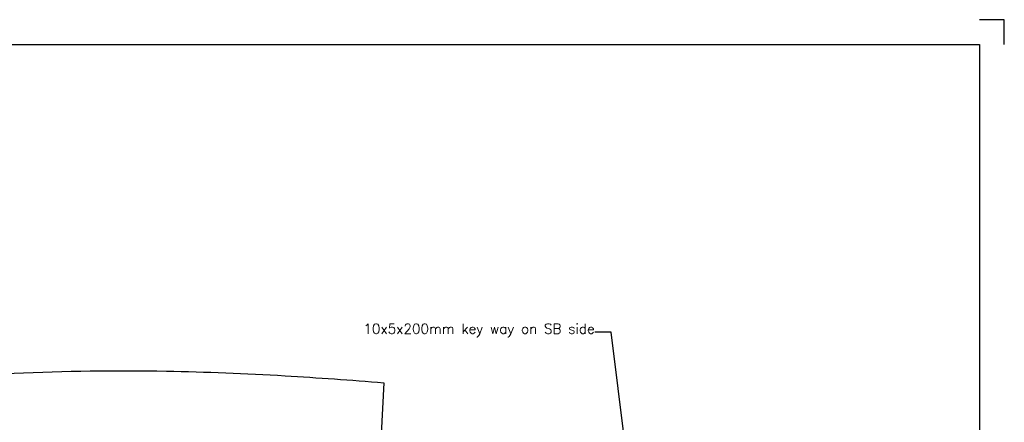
# Model space of a CAD drawing. Extents: x -2830 to 350, y -788 to 1362.
# Tile 5 of 5: x -1632 to 350, y 552 to 1362. Entities that reach past the tile are written whole.
import ezdxf

# ---------------------------------------------------------------- set-up
doc = ezdxf.new("R2010")
doc.units = 0
doc.header["$LTSCALE"] = 1.5
doc.layers.get('0').update_dxf_attribs({"linetype": 'CONTINUOUS'})
doc.layers.add('DIMS', color=7, linetype='CONTINUOUS', lineweight=15)
doc.layers.add('RAMME', color=7, linetype='CONTINUOUS')
doc.styles.add('ROMANS', font='romans')
doc.dimstyles.new('Text 20', dxfattribs={"dimtxt": 20, "dimasz": 15, "dimexe": 10, "dimexo": 0, "dimgap": 0, "dimtad": 0, "dimdsep": 46, "dimtxsty": 'ROMANS', "dimcen": 10, "dimazin": 2, "dimtfac": 0.65, "dimtofl": 0, "dimtmove": 0, "dimatfit": 0, "dimfxl": 1, "dimtolj": 1, "dimarcsym": 0})

msp = doc.modelspace()

# ---------------------------------------------------------------- linework, layer by layer
msp.add_lwpolyline([(-2710.515, 326.957), (-2749.859, 529.362, -0.00171646), (-2742.192, 530.537), (-2721.109, 533.698), (-2677.94, 540.014, -0.00367725), (-2404.171, 577.54, -0.01080311), (-1822.247, 638.682, -0.00783137), (-1643.477, 650.697, -0.01631885), (-1337.082, 654.951, -0.01052772), (-1098.281, 645.625, -0.0056804), (-899.465, 631.617), (-930.923, 24.776, -0.00729233), (-1504.373, 60.567, -0.01053802), (-1783.914, 87.618, -0.02581898), (-2396.336, 192.171, -0.01171727), (-2555.176, 232.127, -0.02751719), (-2626.95, 256), (-2632.322, 258.224), (-2637.585, 260.497), (-2642.733, 262.821, -0.0616017), (-2684.135, 287.521, -0.10231576), (-2705.436, 312.368, -0.07377187)], format="xyb", close=True)
at = {"layer": 'RAMME'}
for p, q in [((349.5, 1362), (299.5, 1362)), ((349.5, 1312), (349.5, 1362)), ((-2780.5, 1312), (299.5, 1312)), ((299.5, 1312), (299.5, -738)), ((299.5, 1312), (299.5, 1312))]:
    msp.add_line(p, q, dxfattribs=at)

# ---------------------------------------------------------------- texts
at = {"layer": 'DIMS', "insert": (-475, 723.5), "char_height": 20, "attachment_point": 9, "style": 'ROMANS'}
msp.add_mtext('10x5x200mm key way on SB side', dxfattribs=at)

# ---------------------------------------------------------------- leaders
at = {"layer": 'DIMS', "annotation_type": 0, "has_hookline": 1, "hookline_direction": 1, "text_width": 532.381}
msp.add_leader([(-375.5, 205.871), (-442, 733.5), (-475, 733.5)], dimstyle='Text 20', override={"dimgap": 0, "dimtad": 0}, dxfattribs=at)

doc.saveas('drawing.dxf')
